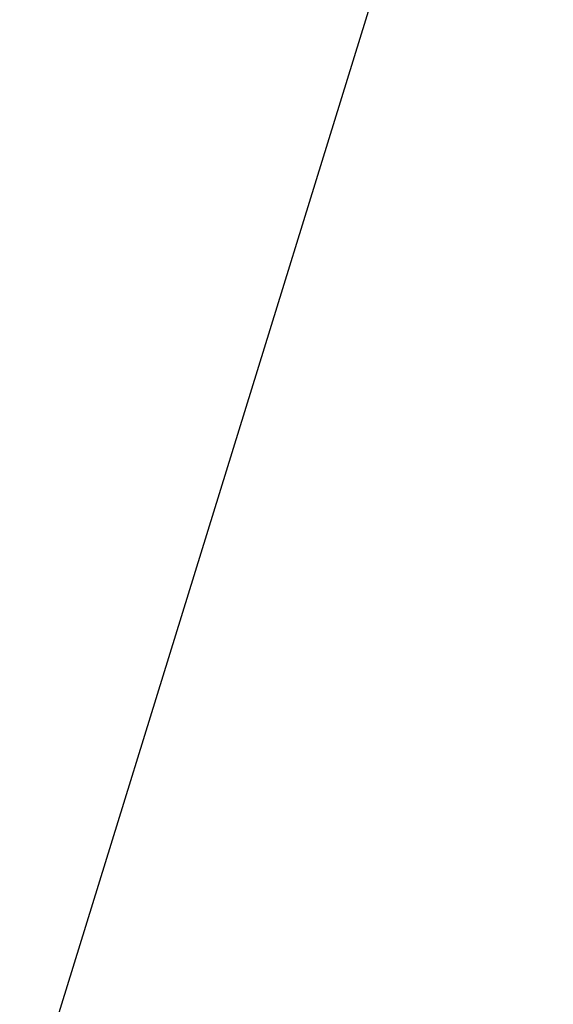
# Model space of a CAD drawing. Header units: millimetres. Extents: x 0 to 594, y 0 to 420.
# Tile 187 of 256: x 504.476 to 504.589, y 331.074 to 331.283. Entities that reach past the tile are written whole.
import ezdxf

# ---------------------------------------------------------------- set-up
doc = ezdxf.new("R2010")
doc.units = ezdxf.units.MM
doc.header["$LTSCALE"] = 32.67
doc.layers.get('0').update_dxf_attribs({"linetype": 'CONTINUOUS'})

msp = doc.modelspace()

# ---------------------------------------------------------------- linework, layer by layer
at = {"color": 7, "linetype": 'CONTINUOUS'}
msp.add_line((505.87979, 335.58791), (504.02799, 329.59546), dxfattribs=at)
for points, knots in [([(505.36716, 334.85023), (505.32881, 334.85022), (505.23691, 334.8421), (505.09311, 334.7986), (504.94007, 334.71443), (504.79176, 334.59495), (504.64901, 334.44148), (504.51268, 334.25536), (504.38373, 334.03808), (504.26314, 333.79139), (504.15188, 333.51732), (504.05089, 333.21813), (503.96101, 332.89632), (503.88301, 332.55461), (503.81756, 332.19588), (503.76521, 331.82316), (503.72643, 331.43963), (503.70154, 331.04853), (503.69075, 330.6532), (503.69416, 330.25699), (503.71175, 329.86328), (503.74335, 329.47541), (503.7887, 329.09667), (503.84741, 328.73029), (503.91896, 328.37936), (504.00276, 328.04687), (504.07508, 327.81074), (504.11828, 327.68562), (504.12616, 327.66329)], [0, 0, 0, 0, 0.014618, 0.035023, 0.056924, 0.080941, 0.107482, 0.136779, 0.168921, 0.20389, 0.241588, 0.281853, 0.32447, 0.369187, 0.415716, 0.463746, 0.512943, 0.562959, 0.613435, 0.664005, 0.714305, 0.763971, 0.81265, 0.86, 0.905696, 0.949437, 0.990953, 1, 1, 1, 1]), ([(505.64103, 334.82344), (505.61336, 334.81547), (505.53189, 334.78664), (505.4006, 334.71443), (505.25229, 334.59495), (505.10954, 334.44148), (504.97321, 334.25536), (504.84426, 334.03808), (504.72367, 333.79139), (504.61241, 333.51732), (504.51142, 333.21813), (504.42154, 332.89632), (504.34354, 332.55461), (504.27809, 332.19588), (504.22574, 331.82316), (504.18696, 331.43963), (504.16207, 331.04853), (504.15128, 330.6532), (504.15417, 330.31782), (504.16155, 330.11473), (504.16482, 330.04396)], [0, 0, 0, 0, 0.016462, 0.049296, 0.085301, 0.125092, 0.169014, 0.2172, 0.269626, 0.326142, 0.386506, 0.450397, 0.517436, 0.587193, 0.659199, 0.732954, 0.807937, 0.883609, 0.959424, 1, 1, 1, 1])]:
    msp.add_open_spline(points, degree=3, knots=knots, dxfattribs=at)

doc.saveas('drawing.dxf')
